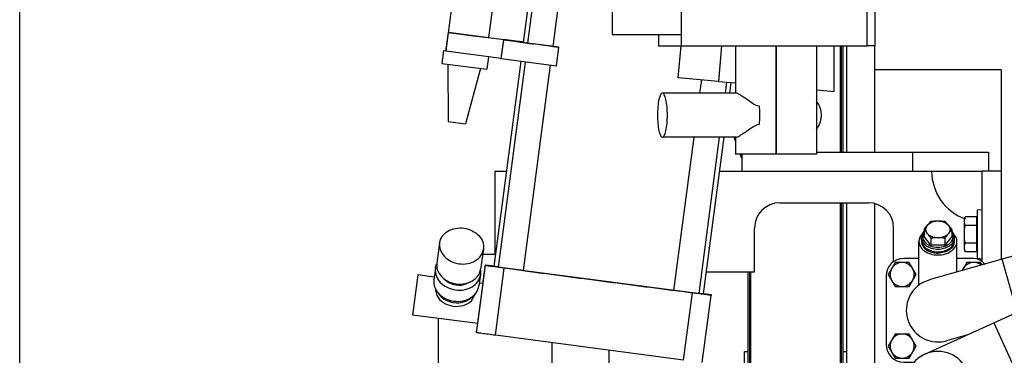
# Model space of a CAD drawing. Header units: millimetres. Extents: x 0 to 1189, y 0 to 841.
# Tile 192 of 217: x 932 to 963, y 621 to 632. Entities that reach past the tile are written whole.
import ezdxf

# ---------------------------------------------------------------- set-up
doc = ezdxf.new("R2010")
doc.units = ezdxf.units.MM
doc.header["$LTSCALE"] = 65.395
doc.linetypes.add('CENTER', pattern=[0.6, 0.375, -0.075, 0.075, -0.075])
for name, color, linetype in [('1907_153200_01_ABL735', 7, 'CONTINUOUS'), ('1907_153200_01_T1_PBL736', 7, 'CONTINUOUS'), ('1907_153700_15_ABL729', 7, 'CONTINUOUS'), ('1907_153700_15_T1_PBL844', 7, 'CONTINUOUS'), ('1907_153700_15_T2_PBL784', 7, 'CONTINUOUS'), ('1907_153700_15_T3_PBL730', 7, 'CONTINUOUS'), ('1907_853700_34_ABL827', 7, 'CONTINUOUS'), ('1907_853700_36_ABL826', 7, 'CONTINUOUS'), ('1907_853700_36_P01_PBL871', 7, 'CONTINUOUS'), ('1907_853700_49_ABL798', 7, 'CONTINUOUS'), ('1907_853700_49_P01_PBL834', 7, 'CONTINUOUS'), ('1907_853700_50_ABL797', 7, 'CONTINUOUS'), ('1907_853700_50_P01_PBL833', 7, 'CONTINUOUS'), ('1907_853800_09_ABL795', 7, 'CONTINUOUS'), ('1947_111100_12_SIMPLE1_T1_X_PBL759', 7, 'CONTINUOUS'), ('1947_111100_12_SIMPLE1_X_ABL758', 7, 'CONTINUOUS'), ('1947_111200_09_SIMPLE1_C_ABL791', 7, 'CONTINUOUS'), ('1947_111200_09_SIMPLE1_T1_C_PBL792', 7, 'CONTINUOUS'), ('32007_060000_TLKGS_KGS_ABL793', 7, 'CONTINUOUS'), ('32007_060000_TLKGS_KGS_V_ABL722', 7, 'CONTINUOUS'), ('32007_061000_TLKGS_KGS_ABL794', 7, 'CONTINUOUS'), ('32007_061000_TLKGS_KGS_V_ABL723', 7, 'CONTINUOUS'), ('32007_390200_01_SIMPLE1_T1_X_PBL787', 7, 'CONTINUOUS'), ('32007_390200_01_SIMPLE1_X#AF0_ABL786', 7, 'CONTINUOUS'), ('32007_448100_02_SIMPLE1_T1_X_PBL726', 7, 'CONTINUOUS'), ('32007_448100_02_SIMPLE1_T2_X_PBL725', 7, 'CONTINUOUS'), ('32007_448100_02_SIMPLE1_T3_X_PBL781', 7, 'CONTINUOUS'), ('32007_448100_02_SIMPLE1_X_ABL724', 7, 'CONTINUOUS'), ('32087_000000_TLKGS_MARKETING_ABL636', 7, 'CONTINUOUS'), ('32087_030000_TLKGS_V_ABL637', 7, 'CONTINUOUS'), ('32087_100000_TLKGS_V_ABL638', 7, 'CONTINUOUS'), ('32087_111000_01_SIMPLE1_X_ABL757', 7, 'CONTINUOUS'), ('32087_300000_TLKGS_V_ABL785', 7, 'CONTINUOUS'), ('8M32E_GENSET_GENERATOR_ABL646', 7, 'CONTINUOUS'), ('8M32E_GENSET_GENERATOR_T1_PBL647', 7, 'CONTINUOUS'), ('8M32E_GENSET_VERROHRUNG_ABL518', 7, 'CONTINUOUS'), ('B32X38-DIN2576-MAK_PBL799', 7, 'CONTINUOUS'), ('D-04-30X65-45-38X3_5-N6000_PBL835', 7, 'CONTINUOUS'), ('D6796-16_PBL843', 7, 'CONTINUOUS'), ('D7603-A21X26-ST_PBL2276', 7, 'CONTINUOUS'), ('D910-G1_2A_PBL836', 7, 'CONTINUOUS'), ('D933-M12X35_PBL814', 7, 'CONTINUOUS'), ('D933-M12X35_PBL816', 7, 'CONTINUOUS'), ('D933-M12X35_PBL868', 7, 'CONTINUOUS'), ('D933-M12X35_PBL875', 7, 'CONTINUOUS'), ('D933-M16X40_PBL840', 7, 'CONTINUOUS'), ('links_3_VBL515', 7, 'CONTINUOUS'), ('N4011-C1-82X39_PBL828', 7, 'CONTINUOUS')]:
    doc.layers.add(name, color=color, linetype=linetype)

# ---------------------------------------------------------------- blocks, each defined once
blk = doc.blocks.new('1907_153700_15_T3_PBL730', base_point=(954.293, 625.161))
at = {"layer": '1907_153700_15_T3_PBL730', "color": 7, "linetype": 'Continuous'}
for p, q in [((946.593, 624.115), (946.593, 626.761)), ((946.593, 626.761), (946.941, 626.761)), ((953.679, 626.761), (954.393, 626.761)), ((955.593, 625.761), (958.393, 625.761)), ((954.793, 623.561), (954.793, 624.961)), ((959.193, 623.899), (959.193, 624.961)), ((954.793, 623.561), (953.257, 623.561))]:
    blk.add_line(p, q, dxfattribs=at)
for centre, radius, start, end in [((961.993, 626.761), 1.6, 180, 250.8384), ((955.593, 624.961), 0.8, 90, 180), ((958.393, 624.961), 0.8, 0, 90)]:
    blk.add_arc(centre, radius, start, end, dxfattribs=at)
blk = doc.blocks.new('1907_153700_15_T2_PBL784', base_point=(958.293, 627.061))
at = {"layer": '1907_153700_15_T2_PBL784', "color": 7, "linetype": 'Continuous'}
for p, q in [((954.393, 627.301), (954.393, 626.761)), ((956.753, 627.361), (962.193, 627.361)), ((959.793, 627.361), (959.793, 626.761)), ((962.193, 627.361), (962.193, 626.761)), ((954.393, 626.761), (961.993, 626.761))]:
    blk.add_line(p, q, dxfattribs=at)
blk = doc.blocks.new('1907_153700_15_T1_PBL844', base_point=(962.293, 625.33))
at = {"layer": '1907_153700_15_T1_PBL844', "color": 7, "linetype": 'Continuous'}
for p in [(961.993, 623.899), (962.593, 626.761)]:
    blk.add_line(p, (961.993, 626.761), dxfattribs=at)
blk = doc.blocks.new('1907_153700_15_ABL729', base_point=(954.593, 625.461))
at = {"layer": '1907_153700_15_T1_PBL844'}
blk.add_blockref('1907_153700_15_T1_PBL844', (962.293, 625.33), dxfattribs=at)
at = {"layer": '1907_153700_15_T2_PBL784'}
blk.add_blockref('1907_153700_15_T2_PBL784', (958.293, 627.061), dxfattribs=at)
at = {"layer": '1907_153700_15_T3_PBL730'}
blk.add_blockref('1907_153700_15_T3_PBL730', (954.293, 625.161), dxfattribs=at)
blk = doc.blocks.new('1907_153200_01_T1_PBL736', base_point=(950.193, 605.766))
at = {"layer": '1907_153200_01_T1_PBL736', "color": 7, "linetype": 'Continuous'}
blk.add_line((948.393, 579.161), (948.393, 621.335), dxfattribs=at)
at = {"layer": '1907_153200_01_T1_PBL736', "color": 2, "linetype": 'CENTER'}
blk.add_line((950.193, 578.955), (950.193, 621.098), dxfattribs=at)
blk = doc.blocks.new('1907_153200_01_ABL735', base_point=(950.193, 605.766))
at = {"layer": '1907_153200_01_T1_PBL736'}
blk.add_blockref('1907_153200_01_T1_PBL736', (950.193, 605.766), dxfattribs=at)
blk = doc.blocks.new('D933-M16X40_PBL840', base_point=(961.633, 624.761))
at = {"layer": 'D933-M16X40_PBL840', "color": 7, "linetype": 'Continuous'}
for p, q in [((961.433, 625.24), (961.453, 625.315)), ((961.825, 625.315), (961.453, 625.315)), ((961.825, 624.206), (961.825, 625.315)), ((961.433, 624.281), (961.433, 625.24)), ((961.825, 625.038), (961.453, 625.038)), ((961.825, 625.211), (961.833, 625.211)), ((961.825, 624.484), (961.453, 624.484)), ((961.433, 624.281), (961.453, 624.206)), ((961.825, 624.206), (961.453, 624.206)), ((961.825, 624.311), (961.833, 624.311))]:
    blk.add_line(p, q, dxfattribs=at)
for points in [[(961.437, 625.24), (961.441, 625.265), (961.446, 625.29), (961.453, 625.315)], [(961.453, 625.038), (961.435, 625.103), (961.428, 625.173), (961.437, 625.24)], [(961.437, 624.282), (961.428, 624.348), (961.435, 624.418), (961.453, 624.484)], [(961.453, 624.206), (961.446, 624.231), (961.441, 624.256), (961.437, 624.282)]]:
    blk.add_open_spline(points, degree=3, dxfattribs=at)
blk.add_open_spline([(961.453, 624.484), (961.44, 624.575), (961.425, 624.761), (961.44, 624.946), (961.453, 625.038)], degree=3, knots=[0, 0, 0, 0, 0.5, 1, 1, 1, 1], dxfattribs=at)
blk = doc.blocks.new('D6796-16_PBL843', base_point=(961.913, 624.761))
at = {"layer": 'D6796-16_PBL843', "color": 7, "linetype": 'Continuous'}
for p, q in [((961.993, 625.541), (961.833, 625.523)), ((961.833, 625.523), (961.833, 623.999)), ((961.993, 623.981), (961.833, 623.999))]:
    blk.add_line(p, q, dxfattribs=at)
blk = doc.blocks.new('8M32E_GENSET_VERROHRUNG_ABL518', base_point=(990.793, 602.121))
at = {"layer": '1907_153200_01_ABL735'}
blk.add_blockref('1907_153200_01_ABL735', (950.193, 605.766), dxfattribs=at)
at = {"layer": '1907_153700_15_ABL729'}
blk.add_blockref('1907_153700_15_ABL729', (954.593, 625.461), dxfattribs=at)
at = {"layer": 'D6796-16_PBL843'}
blk.add_blockref('D6796-16_PBL843', (961.913, 624.761), dxfattribs=at)
at = {"layer": 'D933-M16X40_PBL840'}
blk.add_blockref('D933-M16X40_PBL840', (961.633, 624.761), dxfattribs=at)
blk = doc.blocks.new('1947_111100_12_SIMPLE1_T1_X_PBL759', base_point=(986.993, 621.261))
at = {"layer": '1947_111100_12_SIMPLE1_T1_X_PBL759', "color": 7, "linetype": 'Continuous'}
for p, q in [((958.593, 627.361), (958.593, 630.721)), ((962.593, 629.961), (958.593, 629.961)), ((962.593, 629.961), (962.593, 623.968)), ((958.593, 614.761), (958.593, 625.733))]:
    blk.add_line(p, q, dxfattribs=at)
blk = doc.blocks.new('1947_111100_12_SIMPLE1_X_ABL758', base_point=(986.993, 621.261))
at = {"layer": '1947_111100_12_SIMPLE1_T1_X_PBL759'}
blk.add_blockref('1947_111100_12_SIMPLE1_T1_X_PBL759', (986.993, 621.261), dxfattribs=at)
blk = doc.blocks.new('32087_111000_01_SIMPLE1_X_ABL757', base_point=(986.993, 621.261))
at = {"layer": '1947_111100_12_SIMPLE1_X_ABL758'}
blk.add_blockref('1947_111100_12_SIMPLE1_X_ABL758', (986.993, 621.261), dxfattribs=at)
blk = doc.blocks.new('1947_111200_09_SIMPLE1_T1_C_PBL792', base_point=(956.37, 635.861))
at = {"layer": '1947_111200_09_SIMPLE1_T1_C_PBL792', "color": 7, "linetype": 'Continuous'}
for p, q in [((957.713, 627.361), (957.713, 630.721)), ((954.193, 627.706), (954.148, 627.829)), ((954.393, 627.156), (954.34, 627.301)), ((957.713, 621.061), (957.713, 625.761))]:
    blk.add_line(p, q, dxfattribs=at)
blk = doc.blocks.new('1947_111200_09_SIMPLE1_C_ABL791', base_point=(984.95, 625.161))
at = {"layer": '1947_111200_09_SIMPLE1_T1_C_PBL792'}
blk.add_blockref('1947_111200_09_SIMPLE1_T1_C_PBL792', (956.37, 635.861), dxfattribs=at)
blk = doc.blocks.new('32087_100000_TLKGS_V_ABL638', base_point=(986.07, 611.241))
at = {"layer": '1947_111200_09_SIMPLE1_C_ABL791'}
blk.add_blockref('1947_111200_09_SIMPLE1_C_ABL791', (984.95, 625.161), dxfattribs=at)
at = {"layer": '32087_111000_01_SIMPLE1_X_ABL757'}
blk.add_blockref('32087_111000_01_SIMPLE1_X_ABL757', (986.993, 621.261), dxfattribs=at)
blk = doc.blocks.new('32007_390200_01_SIMPLE1_T1_X_PBL787', base_point=(956.093, 625.011))
at = {"layer": '32007_390200_01_SIMPLE1_T1_X_PBL787', "color": 9, "linetype": 'Continuous'}
for p, q in [((957.513, 627.361), (957.513, 630.721)), ((957.513, 619.301), (957.513, 625.761)), ((954.673, 619.301), (954.673, 623.561))]:
    blk.add_line(p, q, dxfattribs=at)
at = {"layer": '32007_390200_01_SIMPLE1_T1_X_PBL787', "color": 7, "linetype": 'Continuous'}
for p, q in [((957.543, 627.361), (957.543, 630.721)), ((957.593, 627.361), (957.593, 630.721)), ((957.543, 619.301), (957.543, 625.761)), ((957.593, 619.301), (957.593, 625.761)), ((954.593, 619.301), (954.593, 623.561)), ((954.643, 619.301), (954.643, 623.561)), ((954.473, 619.861), (954.473, 621.061)), ((954.473, 621.061), (954.593, 621.061)), ((957.593, 621.061), (957.713, 621.061)), ((957.713, 619.861), (957.713, 621.061))]:
    blk.add_line(p, q, dxfattribs=at)
blk = doc.blocks.new('32007_390200_01_SIMPLE1_X#AF0_ABL786', base_point=(956.093, 625.011))
at = {"layer": '32007_390200_01_SIMPLE1_T1_X_PBL787'}
blk.add_blockref('32007_390200_01_SIMPLE1_T1_X_PBL787', (956.093, 625.011), dxfattribs=at)
blk = doc.blocks.new('32087_300000_TLKGS_V_ABL785', base_point=(991.557, 639.361))
at = {"layer": '32007_390200_01_SIMPLE1_X#AF0_ABL786'}
blk.add_blockref('32007_390200_01_SIMPLE1_X#AF0_ABL786', (956.093, 625.011), dxfattribs=at)
blk = doc.blocks.new('32087_030000_TLKGS_V_ABL637', base_point=(995.73, 644.301))
at = {"layer": '32087_100000_TLKGS_V_ABL638'}
blk.add_blockref('32087_100000_TLKGS_V_ABL638', (986.07, 611.241), dxfattribs=at)
at = {"layer": '32087_300000_TLKGS_V_ABL785'}
blk.add_blockref('32087_300000_TLKGS_V_ABL785', (991.557, 639.361), dxfattribs=at)
blk = doc.blocks.new('32007_448100_02_SIMPLE1_T2_X_PBL725', base_point=(949.114, 629.408))
at = {"layer": '32007_448100_02_SIMPLE1_T2_X_PBL725', "color": 7, "linetype": 'Continuous'}
for p, q in [((947.723, 632.699), (947.476, 630.826)), ((947.863, 632.681), (947.616, 630.807)), ((948.656, 632.576), (948.409, 630.703)), ((945.245, 632.182), (945.032, 630.561)), ((946.514, 632.015), (946.378, 630.982)), ((945.035, 630.552), (945.114, 631.147)), ((945.035, 630.549), (945.114, 631.144)), ((945.114, 631.144), (945.114, 631.147)), ((945.114, 631.147), (945.193, 631.137)), ((946.859, 630.914), (945.114, 631.144)), ((945.193, 631.137), (945.51, 631.094)), ((945.51, 631.094), (945.907, 631.042)), ((945.907, 631.042), (946.363, 630.983)), ((946.363, 630.983), (946.363, 630.984)), ((946.379, 630.987), (946.863, 630.923)), ((946.78, 630.319), (946.859, 630.914)), ((946.78, 630.31), (946.859, 630.905)), ((946.859, 630.905), (946.859, 630.914)), ((948.604, 630.675), (946.859, 630.905)), ((946.862, 630.924), (946.863, 630.929)), ((946.863, 630.923), (946.863, 630.929)), ((946.863, 630.929), (947.479, 630.848)), ((947.255, 630.874), (947.255, 630.856)), ((947.479, 630.845), (947.255, 630.874)), ((947.255, 630.856), (947.681, 630.798)), ((947.796, 630.783), (947.812, 630.781)), ((947.812, 630.781), (947.815, 630.78)), ((948.013, 630.754), (947.815, 630.78)), ((948.409, 630.704), (948.604, 630.678)), ((948.525, 630.08), (948.604, 630.675)), ((948.604, 630.678), (948.604, 630.675)), ((952.38, 629.713), (952.468, 630.721)), ((952.38, 629.709), (952.468, 630.721)), ((953.753, 630.721), (953.655, 629.601)), ((944.955, 630.571), (944.902, 630.166)), ((944.955, 630.571), (945.037, 630.561)), ((946.78, 630.319), (945.035, 630.549)), ((946.376, 630.372), (946.324, 629.979)), ((946.78, 630.31), (946.78, 630.319)), ((948.525, 630.08), (946.78, 630.31)), ((944.902, 630.166), (946.324, 629.979)), ((945.098, 630.14), (945.101, 628.333)), ((946.127, 630.005), (945.657, 628.26)), ((947.397, 630.229), (946.544, 623.749)), ((947.538, 630.21), (946.683, 623.721)), ((948.331, 630.106), (947.476, 623.617)), ((952.38, 629.709), (952.38, 629.713)), ((953.655, 629.597), (952.38, 629.709)), ((953.111, 629.645), (953.057, 629.229)), ((953.909, 629.575), (953.864, 629.229)), ((954.047, 629.563), (954.003, 629.229)), ((945.101, 628.333), (945.657, 628.26)), ((952.872, 627.829), (952.235, 622.99)), ((953.679, 627.829), (953.028, 622.886)), ((953.819, 627.829), (953.167, 622.877)), ((944.834, 624.487), (944.745, 623.855)), ((944.834, 624.487), (944.834, 624.491)), ((946.221, 624.296), (946.131, 623.66)), ((946.221, 624.296), (946.221, 624.3)), ((944.744, 623.851), (944.745, 623.855)), ((946.003, 621.652), (946.283, 623.773)), ((946.205, 623.207), (946.283, 623.794)), ((946.283, 623.773), (946.283, 623.794)), ((944.144, 623.478), (943.977, 622.209)), ((944.662, 623.41), (944.144, 623.478)), ((944.7, 623.68), (944.65, 623.33)), ((944.7, 623.68), (944.7, 623.684)), ((946.126, 623.483), (946.076, 623.129)), ((946.126, 623.483), (946.127, 623.488)), ((952.826, 622.91), (946.878, 623.693)), ((944.65, 623.326), (944.65, 623.33)), ((944.959, 623.366), (945.053, 623.289)), ((945.79, 623.249), (945.678, 623.201)), ((946.039, 621.938), (946.206, 623.207)), ((946.206, 623.207), (946.089, 623.222)), ((953.142, 620.712), (953.421, 622.833)), ((953.421, 622.854), (953.421, 622.833)), ((946.039, 621.938), (943.977, 622.209)), ((946.003, 621.672), (946.038, 621.938)), ((946.003, 621.652), (946.003, 621.672)), ((952.547, 620.788), (946.598, 621.571))]:
    blk.add_line(p, q, dxfattribs=at)
at = {"layer": '32007_448100_02_SIMPLE1_T2_X_PBL725', "color": 9, "linetype": 'Continuous'}
for p, q in [((946.598, 621.571), (946.878, 623.693)), ((952.547, 620.788), (952.826, 622.91))]:
    blk.add_line(p, q, dxfattribs=at)
at = {"layer": '32007_448100_02_SIMPLE1_T2_X_PBL725', "color": 7, "linetype": 'Continuous'}
for centre, radius, start, end in [((953.668, 674.66), 44.269, 262.2267, 262.377), ((1050.848, 1390.902), 774.216, 262.326461, 262.504733), ((1034.32, 1262.939), 645.19, 262.477609, 262.691489)]:
    blk.add_arc(centre, radius, start, end, dxfattribs=at)
blk.add_ellipse((945.744, 631.066), major_axis=(0.635, -0.084), ratio=0.003461, start_param=-0.217894, end_param=0.000456, dxfattribs=at)
for points, knots in [([(948.409, 630.703), (948.409, 630.703), (948.405, 630.704), (948.401, 630.703), (948.391, 630.705), (948.371, 630.707), (948.338, 630.712), (948.29, 630.718), (948.23, 630.726), (948.137, 630.738), (948.063, 630.747), (948.013, 630.754)], [0, 0, 0, 0, 0.004827, 0.019228, 0.043071, 0.076129, 0.16853, 0.292881, 0.444408, 0.617291, 1, 1, 1, 1]), ([(944.834, 624.491), (944.845, 624.565), (944.906, 624.714), (945.09, 624.877), (945.335, 624.965), (945.606, 624.97), (945.865, 624.892), (946.078, 624.741), (946.212, 624.534), (946.231, 624.374), (946.221, 624.3)], [0, 0, 0, 0, 0.112719, 0.232935, 0.363039, 0.49974, 0.63651, 0.766789, 0.887197, 1, 1, 1, 1]), ([(944.834, 624.487), (944.824, 624.413), (944.843, 624.254), (944.977, 624.047), (945.189, 623.895), (945.449, 623.817), (945.72, 623.822), (945.965, 623.911), (946.149, 624.074), (946.21, 624.222), (946.221, 624.296)], [0, 0, 0, 0, 0.112803, 0.233211, 0.36349, 0.50026, 0.636961, 0.767065, 0.887281, 1, 1, 1, 1]), ([(944.744, 623.851), (944.733, 623.764), (944.764, 623.573), (944.885, 623.427), (944.959, 623.366)], [0, 0, 0, 0, 0.47924, 1, 1, 1, 1]), ([(946.283, 623.794), (946.283, 623.796), (946.292, 623.791), (946.302, 623.793), (946.325, 623.789), (946.354, 623.786), (946.392, 623.781), (946.455, 623.773), (946.507, 623.766), (946.543, 623.762)], [0, 0, 0, 0, 0.016813, 0.067181, 0.150375, 0.265168, 0.409865, 0.582329, 1, 1, 1, 1]), ([(946.878, 623.693), (946.802, 623.703), (946.691, 623.717), (946.551, 623.736), (946.462, 623.748), (946.389, 623.758), (946.339, 623.765), (946.31, 623.769), (946.295, 623.77), (946.289, 623.773), (946.283, 623.772), (946.283, 623.773)], [0, 0, 0, 0, 0.382534, 0.555381, 0.706902, 0.831276, 0.923722, 0.956811, 0.980689, 0.99513, 1, 1, 1, 1]), ([(946.673, 623.729), (946.654, 623.732), (946.622, 623.737), (946.585, 623.742), (946.564, 623.746), (946.553, 623.747), (946.549, 623.749), (946.544, 623.749), (946.544, 623.749)], [0, 0, 0, 0, 0.435665, 0.748414, 0.858202, 0.936746, 0.983975, 1, 1, 1, 1]), ([(947.08, 623.668), (947.029, 623.674), (946.956, 623.684), (946.862, 623.696), (946.803, 623.704), (946.754, 623.711), (946.721, 623.715), (946.702, 623.719), (946.691, 623.719), (946.687, 623.721), (946.683, 623.721), (946.683, 623.721)], [0, 0, 0, 0, 0.382639, 0.555523, 0.707063, 0.831434, 0.923852, 0.956918, 0.980767, 0.995172, 1, 1, 1, 1]), ([(944.7, 623.68), (944.69, 623.604), (944.709, 623.44), (944.847, 623.227), (945.066, 623.071), (945.332, 622.991), (945.611, 622.996), (945.863, 623.087), (946.053, 623.255), (946.116, 623.408), (946.126, 623.483)], [0, 0, 0, 0, 0.112803, 0.233211, 0.36349, 0.50026, 0.636961, 0.767065, 0.887281, 1, 1, 1, 1]), ([(945.79, 623.249), (945.878, 623.287), (946.036, 623.396), (946.119, 623.573), (946.131, 623.66)], [0, 0, 0, 0, 0.520822, 1, 1, 1, 1]), ([(947.476, 623.617), (947.476, 623.616), (947.472, 623.618), (947.468, 623.617), (947.458, 623.619), (947.438, 623.621), (947.405, 623.625), (947.357, 623.631), (947.297, 623.639), (947.204, 623.651), (947.13, 623.661), (947.08, 623.668)], [0, 0, 0, 0, 0.004827, 0.019229, 0.043072, 0.07613, 0.16853, 0.292882, 0.444408, 0.617292, 1, 1, 1, 1]), ([(944.65, 623.326), (944.64, 623.25), (944.659, 623.086), (944.797, 622.873), (945.016, 622.717), (945.283, 622.637), (945.561, 622.642), (945.813, 622.733), (946.003, 622.901), (946.066, 623.053), (946.076, 623.129)], [0, 0, 0, 0, 0.112803, 0.233211, 0.36349, 0.50026, 0.636961, 0.767065, 0.887281, 1, 1, 1, 1]), ([(944.959, 623.366), (945.071, 623.275), (945.353, 623.158), (945.657, 623.192), (945.79, 623.249)], [0, 0, 0, 0, 0.5, 1, 1, 1, 1]), ([(945.053, 623.289), (945.138, 623.22), (945.35, 623.132), (945.578, 623.158), (945.678, 623.201)], [0, 0, 0, 0, 0.5, 1, 1, 1, 1]), ([(944.701, 623.041), (944.702, 623.024), (944.709, 622.953), (944.727, 622.883), (944.744, 622.831)], [0, 0, 0, 0, 0.240268, 1, 1, 1, 1]), ([(944.744, 622.831), (944.836, 622.647), (945.245, 622.397), (945.708, 622.524), (945.848, 622.674)], [0, 0, 0, 0, 0.499907, 1, 1, 1, 1]), ([(944.767, 622.931), (944.863, 622.754), (945.264, 622.515), (945.714, 622.635), (945.855, 622.779)], [0, 0, 0, 0, 0.500121, 1, 1, 1, 1]), ([(945.848, 622.674), (945.858, 622.69), (945.897, 622.75), (945.93, 622.816), (945.947, 622.866)], [0, 0, 0, 0, 0.257424, 1, 1, 1, 1]), ([(952.632, 622.937), (952.581, 622.943), (952.508, 622.953), (952.414, 622.966), (952.355, 622.973), (952.306, 622.98), (952.273, 622.984), (952.254, 622.988), (952.244, 622.988), (952.239, 622.99), (952.235, 622.99), (952.235, 622.99)], [0, 0, 0, 0, 0.382639, 0.555523, 0.707063, 0.831434, 0.923852, 0.956918, 0.980767, 0.995172, 1, 1, 1, 1]), ([(953.028, 622.886), (953.028, 622.885), (953.024, 622.887), (953.02, 622.886), (953.01, 622.888), (952.991, 622.89), (952.957, 622.894), (952.909, 622.901), (952.849, 622.908), (952.756, 622.92), (952.682, 622.93), (952.632, 622.937)], [0, 0, 0, 0, 0.004827, 0.019229, 0.043072, 0.07613, 0.16853, 0.292882, 0.444408, 0.617292, 1, 1, 1, 1]), ([(953.421, 622.833), (953.421, 622.832), (953.415, 622.835), (953.409, 622.834), (953.393, 622.837), (953.364, 622.84), (953.314, 622.846), (953.242, 622.855), (953.152, 622.867), (953.012, 622.885), (952.902, 622.9), (952.826, 622.91)], [0, 0, 0, 0, 0.004786, 0.019151, 0.042964, 0.075999, 0.168372, 0.292721, 0.444266, 0.617187, 1, 1, 1, 1]), ([(953.167, 622.877), (953.167, 622.877), (953.163, 622.878), (953.158, 622.877), (953.148, 622.879), (953.127, 622.881), (953.091, 622.885), (953.059, 622.889), (953.041, 622.891)], [0, 0, 0, 0, 0.016029, 0.063253, 0.14179, 0.251568, 0.564306, 1, 1, 1, 1]), ([(953.172, 622.889), (953.207, 622.884), (953.256, 622.878), (953.317, 622.869), (953.353, 622.865), (953.381, 622.86), (953.403, 622.858), (953.412, 622.854), (953.421, 622.856), (953.421, 622.854)], [0, 0, 0, 0, 0.418215, 0.590559, 0.735035, 0.849606, 0.932657, 0.983021, 1, 1, 1, 1]), ([(946.598, 621.571), (946.522, 621.581), (946.412, 621.596), (946.272, 621.614), (946.183, 621.626), (946.11, 621.636), (946.06, 621.643), (946.031, 621.648), (946.016, 621.649), (946.009, 621.652), (946.003, 621.651), (946.003, 621.652)], [0, 0, 0, 0, 0.382534, 0.555381, 0.706902, 0.831276, 0.923722, 0.956811, 0.980689, 0.99513, 1, 1, 1, 1])]:
    blk.add_open_spline(points, degree=3, knots=knots, dxfattribs=at)
for points in [[(944.7, 623.684), (944.707, 623.732), (944.721, 623.779), (944.742, 623.823)], [(946.124, 623.629), (946.132, 623.583), (946.133, 623.535), (946.127, 623.488)]]:
    blk.add_open_spline(points, degree=3, dxfattribs=at)
blk = doc.blocks.new('32007_448100_02_SIMPLE1_T1_X_PBL726', base_point=(952.691, 642.891))
at = {"layer": '32007_448100_02_SIMPLE1_T1_X_PBL726', "color": 7, "linetype": 'Continuous'}
for p, q in [((958.593, 634.881), (958.593, 630.721)), ((953.753, 630.721), (953.655, 629.597)), ((957.313, 629.277), (957.313, 630.721)), ((958.593, 630.721), (958.353, 630.721)), ((953.655, 629.597), (954.193, 629.55)), ((956.753, 629.326), (957.313, 629.277))]:
    blk.add_line(p, q, dxfattribs=at)
blk = doc.blocks.new('32007_448100_02_SIMPLE1_T3_X_PBL781', base_point=(954.323, 632.251))
at = {"layer": '32007_448100_02_SIMPLE1_T3_X_PBL781', "color": 7, "linetype": 'Continuous'}
for p, q in [((955.043, 637.201), (955.043, 636.469)), ((955.043, 637.201), (955.153, 637.201)), ((955.043, 636.469), (955.153, 636.469)), ((955.113, 636.469), (955.113, 635.381)), ((955.673, 635.881), (955.673, 635.381)), ((954.953, 635.381), (954.953, 634.761)), ((954.953, 635.381), (955.833, 635.381)), ((955.833, 635.381), (955.833, 634.761)), ((954.953, 634.761), (955.833, 634.761)), ((955.133, 634.761), (955.133, 634.521)), ((955.653, 634.761), (955.653, 634.521)), ((953.853, 634.481), (953.853, 634.201)), ((953.853, 634.481), (954.532, 634.481)), ((954.532, 634.481), (954.532, 634.201)), ((954.953, 634.521), (954.953, 633.901)), ((954.953, 634.521), (955.833, 634.521)), ((955.833, 634.521), (955.833, 633.901)), ((956.253, 634.481), (956.253, 634.201)), ((956.253, 634.481), (956.932, 634.481)), ((956.932, 634.481), (956.932, 634.201)), ((953.783, 634.201), (953.733, 633.441)), ((953.783, 634.201), (954.603, 634.201)), ((954.603, 634.201), (954.652, 633.441)), ((956.183, 634.201), (956.133, 633.441)), ((956.183, 634.201), (957.003, 634.201)), ((957.003, 634.201), (957.052, 633.441)), ((954.853, 633.801), (954.853, 633.441)), ((954.853, 633.801), (955.933, 633.801)), ((954.953, 633.901), (955.833, 633.901)), ((955.119, 633.901), (955.119, 633.801)), ((955.667, 633.901), (955.667, 633.801)), ((955.933, 633.801), (955.933, 633.441)), ((951.753, 633.441), (951.753, 633.337)), ((951.753, 633.441), (958.353, 633.441)), ((952.473, 633.441), (952.473, 630.721)), ((958.353, 630.721), (958.353, 633.441)), ((950.493, 633.337), (950.493, 632.137)), ((952.473, 633.337), (950.493, 633.337)), ((950.293, 632.137), (950.293, 631.077)), ((950.493, 632.137), (950.293, 632.137)), ((950.293, 631.077), (952.473, 631.077)), ((951.753, 631.077), (951.753, 630.721)), ((951.753, 630.721), (958.353, 630.721)), ((954.193, 630.721), (954.193, 629.229)), ((955.471, 630.721), (955.471, 627.301)), ((955.475, 630.721), (955.475, 627.301)), ((956.753, 630.721), (956.753, 627.301)), ((954.209, 629.229), (951.88, 629.229)), ((954.209, 627.829), (951.88, 627.829)), ((954.193, 627.829), (954.193, 627.301)), ((956.753, 627.301), (954.193, 627.301))]:
    blk.add_line(p, q, dxfattribs=at)
blk.add_arc((956.209, 628.529), 0.7, 320.9997, 39.0003, dxfattribs=at)
for points, knots in [([(951.88, 629.229), (951.853, 629.229), (951.817, 629.177), (951.79, 629.106), (951.755, 628.978), (951.73, 628.784), (951.723, 628.618), (951.723, 628.529)], [0, 0, 0, 0, 0.108896, 0.203906, 0.326103, 0.636992, 1, 1, 1, 1]), ([(952.038, 628.529), (952.038, 628.618), (952.03, 628.784), (952.005, 628.978), (951.971, 629.106), (951.943, 629.177), (951.907, 629.229), (951.88, 629.229)], [0, 0, 0, 0, 0.363008, 0.673897, 0.796094, 0.891104, 1, 1, 1, 1]), ([(954.947, 628.813), (954.859, 628.822), (954.702, 628.913), (954.533, 629.035), (954.405, 629.124), (954.325, 629.177), (954.262, 629.212), (954.224, 629.229), (954.209, 629.229)], [0, 0, 0, 0, 0.31127, 0.609875, 0.743647, 0.858902, 0.947017, 1, 1, 1, 1]), ([(954.961, 628.529), (954.961, 628.553), (954.96, 628.648), (954.954, 628.743), (954.947, 628.813)], [0, 0, 0, 0, 0.256638, 1, 1, 1, 1]), ([(951.723, 628.529), (951.723, 628.439), (951.73, 628.273), (951.755, 628.079), (951.79, 627.952), (951.817, 627.881), (951.853, 627.829), (951.88, 627.829)], [0, 0, 0, 0, 0.363008, 0.673897, 0.796094, 0.891104, 1, 1, 1, 1]), ([(951.88, 627.829), (951.907, 627.829), (951.943, 627.881), (951.971, 627.952), (952.005, 628.079), (952.03, 628.273), (952.038, 628.439), (952.038, 628.529)], [0, 0, 0, 0, 0.108896, 0.203906, 0.326103, 0.636992, 1, 1, 1, 1]), ([(954.947, 628.244), (954.949, 628.267), (954.957, 628.362), (954.961, 628.457), (954.961, 628.529)], [0, 0, 0, 0, 0.240846, 1, 1, 1, 1]), ([(954.209, 627.829), (954.224, 627.829), (954.262, 627.845), (954.325, 627.88), (954.405, 627.933), (954.533, 628.022), (954.702, 628.144), (954.859, 628.235), (954.947, 628.244)], [0, 0, 0, 0, 0.052983, 0.141098, 0.256352, 0.390124, 0.68873, 1, 1, 1, 1])]:
    blk.add_open_spline(points, degree=3, knots=knots, dxfattribs=at)
blk = doc.blocks.new('32007_448100_02_SIMPLE1_X_ABL724', base_point=(952.711, 641.903))
at = {"layer": '32007_448100_02_SIMPLE1_T1_X_PBL726'}
blk.add_blockref('32007_448100_02_SIMPLE1_T1_X_PBL726', (952.691, 642.891), dxfattribs=at)
at = {"layer": '32007_448100_02_SIMPLE1_T2_X_PBL725'}
blk.add_blockref('32007_448100_02_SIMPLE1_T2_X_PBL725', (949.114, 629.408), dxfattribs=at)
at = {"layer": '32007_448100_02_SIMPLE1_T3_X_PBL781'}
blk.add_blockref('32007_448100_02_SIMPLE1_T3_X_PBL781', (954.323, 632.251), dxfattribs=at)
blk = doc.blocks.new('32007_061000_TLKGS_KGS_V_ABL723', base_point=(987.621, 628.991))
at = {"layer": '32007_448100_02_SIMPLE1_X_ABL724'}
blk.add_blockref('32007_448100_02_SIMPLE1_X_ABL724', (952.711, 641.903), dxfattribs=at)
blk = doc.blocks.new('32007_060000_TLKGS_KGS_V_ABL722', base_point=(988.031, 648.095))
at = {"layer": '32007_061000_TLKGS_KGS_V_ABL723'}
blk.add_blockref('32007_061000_TLKGS_KGS_V_ABL723', (987.621, 628.991), dxfattribs=at)
blk = doc.blocks.new('B32X38-DIN2576-MAK_PBL799', base_point=(960.593, 611.281))
at = {"layer": 'B32X38-DIN2576-MAK_PBL799', "color": 7, "linetype": 'Continuous'}
for p, q in [((957.793, 610.961), (957.793, 611.601)), ((957.793, 611.601), (963.393, 611.601)), ((963.393, 610.961), (963.393, 611.601)), ((957.793, 610.961), (963.393, 610.961))]:
    blk.add_line(p, q, dxfattribs=at)
blk = doc.blocks.new('1907_853700_49_P01_PBL834', base_point=(967.253, 621.281))
at = {"layer": '1907_853700_49_P01_PBL834', "color": 7, "linetype": 'Continuous'}
for p, q in [((973.153, 630.361), (973.153, 630.961)), ((974.673, 630.361), (974.673, 630.961)), ((973.153, 628.961), (973.153, 629.561)), ((974.673, 628.961), (974.673, 629.561)), ((959.833, 615.201), (959.833, 615.761)), ((961.353, 615.201), (961.353, 615.761)), ((959.833, 611.601), (959.833, 614.401)), ((961.353, 611.601), (961.353, 614.401))]:
    blk.add_line(p, q, dxfattribs=at)
blk = doc.blocks.new('1907_853700_49_ABL798', base_point=(966.233, 620.961))
at = {"layer": '1907_853700_49_P01_PBL834'}
blk.add_blockref('1907_853700_49_P01_PBL834', (967.253, 621.281), dxfattribs=at)
at = {"layer": 'B32X38-DIN2576-MAK_PBL799'}
blk.add_blockref('B32X38-DIN2576-MAK_PBL799', (960.593, 611.281), dxfattribs=at)
blk = doc.blocks.new('1907_853700_50_P01_PBL833', base_point=(967.253, 627.419))
at = {"layer": '1907_853700_50_P01_PBL833', "color": 7, "linetype": 'Continuous'}
for p, q in [((972.913, 631.081), (972.913, 639.077)), ((974.913, 631.081), (974.913, 639.077)), ((973.033, 630.961), (974.793, 630.961)), ((972.913, 627.683), (972.913, 628.841)), ((974.793, 628.961), (973.033, 628.961)), ((974.913, 627.683), (974.913, 628.841)), ((960.177, 620.97), (969.032, 625.012)), ((961.593, 619.418), (969.715, 623.125)), ((959.593, 617.661), (959.593, 620.061)), ((961.593, 617.661), (961.593, 620.061)), ((959.593, 615.881), (959.593, 617.661)), ((961.593, 615.881), (961.593, 617.661)), ((959.713, 615.761), (961.473, 615.761))]:
    blk.add_line(p, q, dxfattribs=at)
at = {"layer": '1907_853700_50_P01_PBL833', "color": 9, "linetype": 'Continuous'}
for p, q in [((972.913, 631.081), (974.913, 631.081)), ((974.913, 628.841), (972.913, 628.841)), ((972.913, 627.683), (974.913, 627.683)), ((962.361, 621.967), (963.191, 620.148)), ((959.593, 617.661), (961.593, 617.661)), ((959.593, 615.881), (961.593, 615.881))]:
    blk.add_line(p, q, dxfattribs=at)
at = {"layer": '1907_853700_50_P01_PBL833', "color": 7, "linetype": 'Continuous'}
for centre, radius, start, end in [((973.033, 631.081), 0.12, 180, 270), ((974.793, 631.081), 0.12, 270, 360), ((973.033, 628.841), 0.12, 90, 180), ((974.793, 628.841), 0.12, 0, 90), ((971.513, 627.683), 1.4, 346.0255, 360), ((971.513, 627.683), 3.4, 354.2405, 360), ((960.593, 620.061), 1, 0, 180), ((959.713, 615.881), 0.12, 180, 270), ((961.473, 615.881), 0.12, 270, 360)]:
    blk.add_arc(centre, radius, start, end, dxfattribs=at)
blk = doc.blocks.new('1907_853700_50_ABL797', base_point=(966.353, 625.019))
at = {"layer": '1907_853700_49_ABL798'}
blk.add_blockref('1907_853700_49_ABL798', (966.233, 620.961), dxfattribs=at)
at = {"layer": '1907_853700_50_P01_PBL833'}
blk.add_blockref('1907_853700_50_P01_PBL833', (967.253, 627.419), dxfattribs=at)
blk = doc.blocks.new('D933-M12X35_PBL814', base_point=(959.461, 621.229))
at = {"layer": 'D933-M12X35_PBL814', "color": 7, "linetype": 'Continuous'}
for p, q in [((959.242, 621.609), (959.022, 621.229)), ((959.681, 621.609), (959.242, 621.609)), ((959.9, 621.229), (959.681, 621.609)), ((959.022, 621.229), (959.242, 620.849)), ((959.681, 620.849), (959.9, 621.229)), ((959.242, 620.849), (959.681, 620.849))]:
    blk.add_line(p, q, dxfattribs=at)
for points in [[(959.461, 621.609), (959.396, 621.609), (959.262, 621.574), (959.165, 621.476), (959.132, 621.419)], [(959.79, 621.419), (959.757, 621.476), (959.66, 621.574), (959.527, 621.609), (959.461, 621.609)], [(959.132, 621.039), (959.165, 620.983), (959.262, 620.885), (959.396, 620.849), (959.461, 620.849)], [(959.461, 620.849), (959.527, 620.849), (959.66, 620.885), (959.757, 620.983), (959.79, 621.039)]]:
    blk.add_open_spline(points, degree=3, knots=[0, 0, 0, 0, 0.5, 1, 1, 1, 1], dxfattribs=at)
for points in [[(959.132, 621.419), (959.099, 621.363), (959.064, 621.229), (959.099, 621.096), (959.132, 621.039)], [(959.79, 621.039), (959.823, 621.096), (959.859, 621.229), (959.823, 621.363), (959.79, 621.419)]]:
    blk.add_open_spline(points, degree=3, dxfattribs=at)
blk = doc.blocks.new('D933-M12X35_PBL816', base_point=(959.461, 623.492))
at = {"layer": 'D933-M12X35_PBL816', "color": 7, "linetype": 'Continuous'}
for p, q in [((959.242, 623.872), (959.022, 623.492)), ((959.681, 623.872), (959.242, 623.872)), ((959.9, 623.492), (959.681, 623.872)), ((959.022, 623.492), (959.242, 623.112)), ((959.681, 623.112), (959.9, 623.492)), ((959.242, 623.112), (959.681, 623.112))]:
    blk.add_line(p, q, dxfattribs=at)
for points in [[(959.461, 623.872), (959.396, 623.872), (959.262, 623.836), (959.165, 623.739), (959.132, 623.682)], [(959.79, 623.682), (959.757, 623.739), (959.66, 623.836), (959.527, 623.872), (959.461, 623.872)], [(959.132, 623.302), (959.165, 623.245), (959.262, 623.148), (959.396, 623.112), (959.461, 623.112)], [(959.461, 623.112), (959.527, 623.112), (959.66, 623.148), (959.757, 623.245), (959.79, 623.302)]]:
    blk.add_open_spline(points, degree=3, knots=[0, 0, 0, 0, 0.5, 1, 1, 1, 1], dxfattribs=at)
for points in [[(959.132, 623.682), (959.099, 623.625), (959.064, 623.492), (959.099, 623.359), (959.132, 623.302)], [(959.79, 623.302), (959.823, 623.359), (959.859, 623.492), (959.823, 623.625), (959.79, 623.682)]]:
    blk.add_open_spline(points, degree=3, dxfattribs=at)
blk = doc.blocks.new('N4011-C1-82X39_PBL828', base_point=(960.522, 622.361))
at = {"layer": 'N4011-C1-82X39_PBL828', "color": 7, "linetype": 'Continuous'}
for p, q in [((959.993, 624.001), (959.513, 624.001)), ((961.673, 624.001), (961.193, 624.001)), ((958.953, 623.441), (958.953, 621.281)), ((959.513, 620.721), (959.843, 620.721))]:
    blk.add_line(p, q, dxfattribs=at)
for centre, start, end in [((959.513, 623.441), 90, 180), ((961.673, 623.441), 41.6062, 90), ((959.513, 621.281), 180, 270)]:
    blk.add_arc(centre, 0.56, start, end, dxfattribs=at)
blk = doc.blocks.new('D-04-30X65-45-38X3_5-N6000_PBL835', base_point=(960.593, 623.969))
at = {"layer": 'D-04-30X65-45-38X3_5-N6000_PBL835', "color": 7, "linetype": 'Continuous'}
for p, q in [((959.993, 623.161), (959.993, 624.535)), ((961.193, 623.57), (961.193, 624.535))]:
    blk.add_line(p, q, dxfattribs=at)
for points, knots in [([(960.099, 624.776), (960.067, 624.743), (960.013, 624.669), (959.993, 624.578), (959.993, 624.535)], [0, 0, 0, 0, 0.519169, 1, 1, 1, 1]), ([(961.193, 624.535), (961.193, 624.578), (961.172, 624.669), (961.118, 624.743), (961.086, 624.776)], [0, 0, 0, 0, 0.48083, 1, 1, 1, 1]), ([(959.993, 624.535), (959.993, 624.479), (960.029, 624.358), (960.169, 624.22), (960.365, 624.131), (960.593, 624.1), (960.82, 624.131), (961.016, 624.22), (961.156, 624.358), (961.193, 624.479), (961.193, 624.535)], [0, 0, 0, 0, 0.104733, 0.222328, 0.356015, 0.5, 0.643985, 0.777672, 0.895267, 1, 1, 1, 1])]:
    blk.add_open_spline(points, degree=3, knots=knots, dxfattribs=at)
blk = doc.blocks.new('1907_853700_34_ABL827', base_point=(960.522, 622.749))
at = {"layer": 'D-04-30X65-45-38X3_5-N6000_PBL835'}
blk.add_blockref('D-04-30X65-45-38X3_5-N6000_PBL835', (960.593, 623.969), dxfattribs=at)
at = {"layer": 'N4011-C1-82X39_PBL828'}
blk.add_blockref('N4011-C1-82X39_PBL828', (960.522, 622.361), dxfattribs=at)
blk = doc.blocks.new('1907_853700_36_P01_PBL871', base_point=(964.492, 623.589))
at = {"layer": '1907_853700_36_P01_PBL871', "color": 7, "linetype": 'Continuous'}
for p, q in [((968.977, 625.779), (960.465, 623.364)), ((961.526, 621.586), (960.866, 621.399))]:
    blk.add_line(p, q, dxfattribs=at)
at = {"layer": '1907_853700_36_P01_PBL871', "color": 9, "linetype": 'Continuous'}
blk.add_line((963.103, 622.306), (962.628, 623.978), dxfattribs=at)
at = {"layer": '1907_853700_36_P01_PBL871', "color": 7, "linetype": 'Continuous'}
blk.add_arc((960.593, 622.361), 1, 125.8571, 285.8431, dxfattribs=at)
blk.add_open_spline([(960.465, 623.364), (960.358, 623.334), (960.203, 623.274), (960.051, 623.203), (960.007, 623.171)], degree=3, knots=[0, 0, 0, 0, 0.668173, 1, 1, 1, 1], dxfattribs=at)
blk = doc.blocks.new('1907_853700_36_ABL826', base_point=(963.965, 623.25))
at = {"layer": '1907_853700_34_ABL827'}
blk.add_blockref('1907_853700_34_ABL827', (960.522, 622.749), dxfattribs=at)
at = {"layer": '1907_853700_36_P01_PBL871'}
blk.add_blockref('1907_853700_36_P01_PBL871', (964.492, 623.589), dxfattribs=at)
blk = doc.blocks.new('D910-G1_2A_PBL836', base_point=(960.593, 624.698))
at = {"layer": 'D910-G1_2A_PBL836', "color": 7, "linetype": 'Continuous'}
for p, q in [((960.073, 624.577), (960.073, 624.662)), ((960.154, 624.909), (960.154, 624.691)), ((960.373, 624.422), (960.154, 624.691)), ((961.031, 624.691), (960.812, 624.422)), ((961.031, 624.909), (961.031, 624.691)), ((961.113, 624.577), (961.113, 624.662)), ((960.373, 624.641), (960.373, 624.422)), ((960.812, 624.422), (960.373, 624.422)), ((960.812, 624.641), (960.812, 624.422))]:
    blk.add_line(p, q, dxfattribs=at)
for centre, radius, start, end in [((958.45, 623.028), 3.194, 39.3088, 42.3198), ((963.393, 622.759), 3.194, 137.6802, 140.6912), ((960.335, 624.577), 0.262, 180.0259, 189.3), ((960.85, 624.577), 0.262, 350.7, 359.9741)]:
    blk.add_arc(centre, radius, start, end, dxfattribs=at)
for points, knots in [([(960.154, 624.909), (960.163, 624.922), (960.199, 624.97), (960.235, 625.017), (960.263, 625.051)], [0, 0, 0, 0, 0.255087, 1, 1, 1, 1]), ([(960.263, 625.051), (960.281, 625.072), (960.372, 625.154), (960.499, 625.185), (960.593, 625.185)], [0, 0, 0, 0, 0.226786, 1, 1, 1, 1]), ([(960.263, 625.051), (960.272, 625.062), (960.308, 625.105), (960.345, 625.147), (960.373, 625.178)], [0, 0, 0, 0, 0.256425, 1, 1, 1, 1]), ([(960.593, 625.185), (960.625, 625.185), (960.745, 625.175), (960.866, 625.119), (960.922, 625.051)], [0, 0, 0, 0, 0.273402, 1, 1, 1, 1]), ([(960.922, 625.051), (960.931, 625.04), (960.968, 624.993), (961.004, 624.946), (961.031, 624.909)], [0, 0, 0, 0, 0.24444, 1, 1, 1, 1]), ([(960.149, 624.861), (960.126, 624.833), (960.087, 624.77), (960.073, 624.698), (960.073, 624.662)], [0, 0, 0, 0, 0.511087, 1, 1, 1, 1]), ([(960.263, 624.782), (960.254, 624.794), (960.219, 624.837), (960.182, 624.879), (960.154, 624.909)], [0, 0, 0, 0, 0.256425, 1, 1, 1, 1]), ([(960.593, 624.648), (960.56, 624.648), (960.44, 624.659), (960.319, 624.715), (960.263, 624.782)], [0, 0, 0, 0, 0.273402, 1, 1, 1, 1]), ([(960.373, 624.641), (960.364, 624.653), (960.328, 624.701), (960.292, 624.748), (960.263, 624.782)], [0, 0, 0, 0, 0.255087, 1, 1, 1, 1]), ([(960.922, 624.782), (960.904, 624.761), (960.813, 624.68), (960.686, 624.648), (960.593, 624.648)], [0, 0, 0, 0, 0.226786, 1, 1, 1, 1]), ([(960.922, 624.782), (960.912, 624.771), (960.875, 624.725), (960.839, 624.677), (960.812, 624.641)], [0, 0, 0, 0, 0.24444, 1, 1, 1, 1]), ([(961.113, 624.662), (961.113, 624.698), (961.098, 624.77), (961.059, 624.833), (961.036, 624.861)], [0, 0, 0, 0, 0.488914, 1, 1, 1, 1]), ([(960.076, 624.535), (960.083, 624.489), (960.126, 624.396), (960.247, 624.292), (960.409, 624.225), (960.53, 624.21), (960.593, 624.21)], [0, 0, 0, 0, 0.21121, 0.449058, 0.715702, 1, 1, 1, 1]), ([(960.593, 624.21), (960.655, 624.21), (960.776, 624.225), (960.938, 624.292), (961.059, 624.396), (961.102, 624.489), (961.109, 624.535)], [0, 0, 0, 0, 0.284298, 0.550942, 0.78879, 1, 1, 1, 1])]:
    blk.add_open_spline(points, degree=3, knots=knots, dxfattribs=at)
for points in [[(960.263, 624.782), (960.233, 624.82), (960.192, 624.917), (960.233, 625.014), (960.263, 625.051)], [(960.373, 625.178), (960.446, 625.183), (960.519, 625.185), (960.593, 625.185)], [(960.593, 625.185), (960.666, 625.185), (960.739, 625.183), (960.812, 625.178)], [(960.922, 625.051), (960.952, 625.014), (960.993, 624.917), (960.952, 624.82), (960.922, 624.782)], [(960.593, 624.648), (960.519, 624.648), (960.446, 624.645), (960.373, 624.641)], [(960.812, 624.641), (960.739, 624.645), (960.666, 624.648), (960.593, 624.648)]]:
    blk.add_open_spline(points, degree=3, dxfattribs=at)
at = {"layer": 'D910-G1_2A_PBL836', "color": 9, "linetype": 'Continuous'}
for points, knots in [([(960.073, 624.662), (960.073, 624.614), (960.104, 624.509), (960.225, 624.389), (960.396, 624.312), (960.526, 624.295), (960.593, 624.295)], [0, 0, 0, 0, 0.209468, 0.444658, 0.712033, 1, 1, 1, 1]), ([(960.153, 624.826), (960.126, 624.783), (960.094, 624.676), (960.137, 624.573), (960.168, 624.532)], [0, 0, 0, 0, 0.496151, 1, 1, 1, 1]), ([(960.593, 624.295), (960.659, 624.295), (960.789, 624.312), (960.96, 624.389), (961.081, 624.509), (961.113, 624.614), (961.113, 624.662)], [0, 0, 0, 0, 0.287967, 0.555342, 0.790532, 1, 1, 1, 1]), ([(961.017, 624.532), (961.048, 624.573), (961.091, 624.676), (961.059, 624.783), (961.032, 624.826)], [0, 0, 0, 0, 0.503849, 1, 1, 1, 1]), ([(960.168, 624.532), (960.212, 624.473), (960.349, 624.379), (960.508, 624.351), (960.593, 624.351)], [0, 0, 0, 0, 0.46633, 1, 1, 1, 1]), ([(960.593, 624.351), (960.677, 624.351), (960.836, 624.379), (960.973, 624.473), (961.017, 624.532)], [0, 0, 0, 0, 0.53367, 1, 1, 1, 1])]:
    blk.add_open_spline(points, degree=3, knots=knots, dxfattribs=at)
blk = doc.blocks.new('D933-M12X35_PBL868', base_point=(961.672, 623.745))
at = {"layer": 'D933-M12X35_PBL868', "color": 7, "linetype": 'Continuous'}
for p, q in [((961.504, 623.872), (961.357, 623.617)), ((961.943, 623.872), (961.504, 623.872)), ((961.987, 623.796), (961.943, 623.872))]:
    blk.add_line(p, q, dxfattribs=at)
blk.add_open_spline([(961.724, 623.872), (961.658, 623.872), (961.525, 623.836), (961.428, 623.739), (961.395, 623.682)], degree=3, knots=[0, 0, 0, 0, 0.5, 1, 1, 1, 1], dxfattribs=at)
for points in [[(961.959, 623.79), (961.894, 623.841), (961.807, 623.872), (961.724, 623.872)], [(961.395, 623.682), (961.384, 623.663), (961.374, 623.642), (961.367, 623.621)]]:
    blk.add_open_spline(points, degree=3, dxfattribs=at)
blk = doc.blocks.new('D933-M12X35_PBL875', base_point=(961.481, 621.569))
at = {"layer": 'D933-M12X35_PBL875', "color": 7, "linetype": 'Continuous'}
blk.add_line((961.484, 621.574), (961.479, 621.564), dxfattribs=at)
blk = doc.blocks.new('D7603-A21X26-ST_PBL2276', base_point=(960.593, 624.352))
at = {"layer": 'D7603-A21X26-ST_PBL2276', "color": 7, "linetype": 'Continuous'}
for points in [[(960.075, 624.535), (960.075, 624.486), (960.106, 624.382), (960.227, 624.263), (960.396, 624.186), (960.526, 624.169), (960.593, 624.169)], [(961.111, 624.535), (961.111, 624.486), (961.079, 624.382), (960.958, 624.263), (960.789, 624.186), (960.659, 624.169), (960.593, 624.169)]]:
    blk.add_open_spline(points, degree=3, knots=[0, 0, 0, 0, 0.209467, 0.444656, 0.71203, 1, 1, 1, 1], dxfattribs=at)
blk = doc.blocks.new('1907_853800_09_ABL795', base_point=(967.713, 624.459))
at = {"layer": '1907_853700_36_ABL826'}
blk.add_blockref('1907_853700_36_ABL826', (963.965, 623.25), dxfattribs=at)
at = {"layer": '1907_853700_50_ABL797'}
blk.add_blockref('1907_853700_50_ABL797', (966.353, 625.019), dxfattribs=at)
at = {"layer": 'D7603-A21X26-ST_PBL2276'}
blk.add_blockref('D7603-A21X26-ST_PBL2276', (960.593, 624.352), dxfattribs=at)
at = {"layer": 'D910-G1_2A_PBL836'}
blk.add_blockref('D910-G1_2A_PBL836', (960.593, 624.698), dxfattribs=at)
at = {"layer": 'D933-M12X35_PBL814'}
blk.add_blockref('D933-M12X35_PBL814', (959.461, 621.229), dxfattribs=at)
at = {"layer": 'D933-M12X35_PBL816'}
blk.add_blockref('D933-M12X35_PBL816', (959.461, 623.492), dxfattribs=at)
at = {"layer": 'D933-M12X35_PBL868'}
blk.add_blockref('D933-M12X35_PBL868', (961.672, 623.745), dxfattribs=at)
at = {"layer": 'D933-M12X35_PBL875'}
blk.add_blockref('D933-M12X35_PBL875', (961.481, 621.569), dxfattribs=at)
blk = doc.blocks.new('32007_061000_TLKGS_KGS_ABL794', base_point=(967.713, 624.459))
at = {"layer": '1907_853800_09_ABL795'}
blk.add_blockref('1907_853800_09_ABL795', (967.713, 624.459), dxfattribs=at)
blk = doc.blocks.new('32007_060000_TLKGS_KGS_ABL793', base_point=(967.713, 624.459))
at = {"layer": '32007_061000_TLKGS_KGS_ABL794'}
blk.add_blockref('32007_061000_TLKGS_KGS_ABL794', (967.713, 624.459), dxfattribs=at)
blk = doc.blocks.new('32087_000000_TLKGS_MARKETING_ABL636', base_point=(990.931, 631.277))
at = {"layer": '32007_060000_TLKGS_KGS_ABL793'}
blk.add_blockref('32007_060000_TLKGS_KGS_ABL793', (967.713, 624.459), dxfattribs=at)
at = {"layer": '32007_060000_TLKGS_KGS_V_ABL722'}
blk.add_blockref('32007_060000_TLKGS_KGS_V_ABL722', (988.031, 648.095), dxfattribs=at)
at = {"layer": '32087_030000_TLKGS_V_ABL637'}
blk.add_blockref('32087_030000_TLKGS_V_ABL637', (995.73, 644.301), dxfattribs=at)
blk = doc.blocks.new('8M32E_GENSET_GENERATOR_T1_PBL647', base_point=(980.273, 622.358))
at = {"layer": '8M32E_GENSET_GENERATOR_T1_PBL647', "color": 7, "linetype": 'Continuous'}
for p, q in [((931.553, 602.361), (931.553, 647.841)), ((946.593, 624.121), (946.196, 624.121)), ((944.793, 602.361), (944.793, 622.102))]:
    blk.add_line(p, q, dxfattribs=at)
blk = doc.blocks.new('8M32E_GENSET_GENERATOR_ABL646', base_point=(980.273, 622.358))
at = {"layer": '8M32E_GENSET_GENERATOR_T1_PBL647'}
blk.add_blockref('8M32E_GENSET_GENERATOR_T1_PBL647', (980.273, 622.358), dxfattribs=at)
blk = doc.blocks.new('LINKS_3_VBL515', base_point=(988.947, 632.779))
at = {"layer": '32087_000000_TLKGS_MARKETING_ABL636'}
blk.add_blockref('32087_000000_TLKGS_MARKETING_ABL636', (990.931, 631.277), dxfattribs=at)
at = {"layer": '8M32E_GENSET_GENERATOR_ABL646'}
blk.add_blockref('8M32E_GENSET_GENERATOR_ABL646', (980.273, 622.358), dxfattribs=at)
at = {"layer": '8M32E_GENSET_VERROHRUNG_ABL518'}
blk.add_blockref('8M32E_GENSET_VERROHRUNG_ABL518', (990.793, 602.121), dxfattribs=at)

msp = doc.modelspace()

# ---------------------------------------------------------------- block references
at = {"layer": 'links_3_VBL515'}
msp.add_blockref('LINKS_3_VBL515', (988.94662, 632.77949), dxfattribs=at)

doc.saveas('drawing.dxf')
